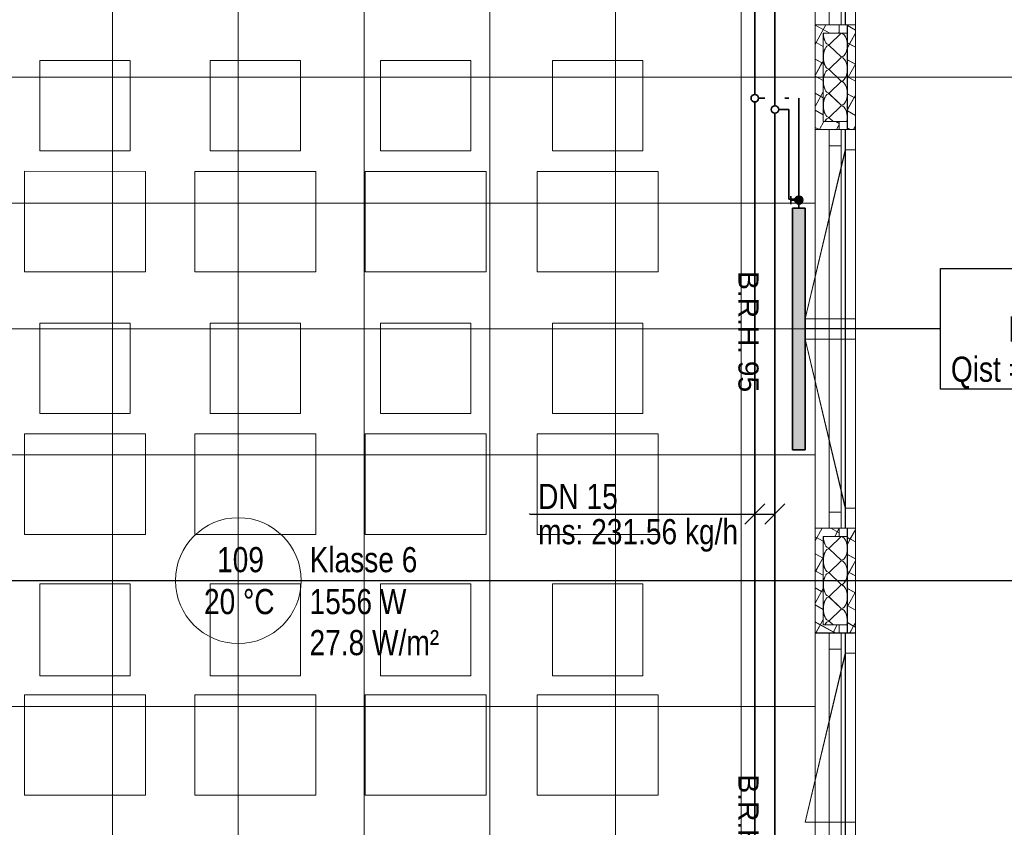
# Model space of a CAD drawing. Extents: x 229 to 926, y 37 to 878.
# Tile 150 of 162: x 591 to 689, y 541 to 621. Entities that reach past the tile are written whole.
import ezdxf
from ezdxf.lldxf.tags import DXFTag

# ---------------------------------------------------------------- set-up
doc = ezdxf.new("R2010")
doc.units = 0
doc.layers.get('0').update_dxf_attribs({"lineweight": 13})
doc.layers.add('A_BI_Aussenwand', color=5, linetype='Continuous', lineweight=18, true_color=0x0000ff, plot=False)
doc.layers.add('A_BI_Fenster', color=1, linetype='Continuous', lineweight=18, true_color=0xff0000, plot=False)
for name, color, linetype, lineweight, true_color in [('A_BI_Raum', 1, 'Continuous', 18, 0xff0000), ('H_BI_Heizkoerper', 1, 'Continuous', 35, 0xff0000), ('H_BI_Heizkoerperflaeche', 7, 'Continuous', 35, 0xffcccc), ('H_BI_Ruecklauf', 5, 'fein_strichliert', 35, 0x0000ff), ('H_BI_Vorlauf', 7, 'Continuous', 35, 0xed0e24)]:
    doc.layers.add(name, color=color, linetype=linetype, lineweight=lineweight, true_color=true_color)
for name, color, linetype, lineweight in [('Ausstattung', 7, 'Continuous', 25), ('Axen', 7, 'Continuous', 25), ('Axen-A03ENIVKI0', 7, 'Continuous', 25), ('Deckenspiegel', 7, 'Continuous', 25), ('Fenster', 7, 'Continuous', 25), ('Fenster-A03ENIVJI0', 7, 'Continuous', 25), ('Fullfläche', 7, 'Continuous', 25), ('Fullfläche-A03ENIVQI0', 7, 'Continuous', 25), ('H_BI_Heizkoerpertext', 7, 'Continuous', 25), ('Maßlinien', 7, 'Continuous', 25), ('Maßlinien-A03ENIVNI0', 7, 'Continuous', 25), ('Wände', 7, 'Continuous', 25), ('Wände-A03ENIVMI0', 7, 'Continuous', 25), ('X_BI_Text', 7, 'Continuous', 25)]:
    doc.layers.add(name, color=color, linetype=linetype, lineweight=lineweight)
doc.styles.get("Standard").update_dxf_attribs({"font": 'arial.ttf'})
tags = doc.linetypes.add('ALL_S25', pattern=[0.001, 0, -0.001]).pattern_tags.tags
tags[6:7] = [DXFTag(74, 4), DXFTag(75, 0), DXFTag(340, '0'), DXFTag(46, 1.0), DXFTag(50, 0.0), DXFTag(44, 0.0), DXFTag(45, 0.0)]
tags[4:5] = [DXFTag(74, 4), DXFTag(75, 0), DXFTag(340, '0'), DXFTag(46, 1.0), DXFTag(50, 0.0), DXFTag(44, 0.0), DXFTag(45, 0.0)]
tags = doc.linetypes.add('ALL_S25-A03ENIVOI0', pattern=[0.001, 0, -0.001]).pattern_tags.tags
tags[6:7] = [DXFTag(74, 4), DXFTag(75, 0), DXFTag(340, '0'), DXFTag(46, 1.0), DXFTag(50, 0.0), DXFTag(44, 0.0), DXFTag(45, 0.0)]
tags[4:5] = [DXFTag(74, 4), DXFTag(75, 0), DXFTag(340, '0'), DXFTag(46, 1.0), DXFTag(50, 0.0), DXFTag(44, 0.0), DXFTag(45, 0.0)]
tags = doc.linetypes.add('fein_strichliert', pattern=[4, 1, -2, 1]).pattern_tags.tags
tags[8:9] = [DXFTag(74, 4), DXFTag(75, 0), DXFTag(340, '0'), DXFTag(46, 0.0), DXFTag(50, 0.0), DXFTag(44, 0.0), DXFTag(45, 0.0)]
tags[6:7] = [DXFTag(74, 4), DXFTag(75, 0), DXFTag(340, '0'), DXFTag(46, 0.0), DXFTag(50, 0.0), DXFTag(44, 0.0), DXFTag(45, 0.0)]
tags[4:5] = [DXFTag(74, 4), DXFTag(75, 0), DXFTag(340, '0'), DXFTag(46, 0.0), DXFTag(50, 0.0), DXFTag(44, 0.0), DXFTag(45, 0.0)]
tags = doc.linetypes.add('VERDECKT2_S2', pattern=[0.0027, 0.002, -0.0007]).pattern_tags.tags
tags[6:7] = [DXFTag(74, 4), DXFTag(75, 0), DXFTag(340, '0'), DXFTag(46, 1.0), DXFTag(50, 0.0), DXFTag(44, 0.0), DXFTag(45, 0.0)]
tags[4:5] = [DXFTag(74, 4), DXFTag(75, 0), DXFTag(340, '0'), DXFTag(46, 1.0), DXFTag(50, 0.0), DXFTag(44, 0.0), DXFTag(45, 0.0)]
tags = doc.linetypes.add('VERDECKT2_S2-A03ENIVRI0', pattern=[0.0027, 0.002, -0.0007]).pattern_tags.tags
tags[6:7] = [DXFTag(74, 4), DXFTag(75, 0), DXFTag(340, '0'), DXFTag(46, 1.0), DXFTag(50, 0.0), DXFTag(44, 0.0), DXFTag(45, 0.0)]
tags[4:5] = [DXFTag(74, 4), DXFTag(75, 0), DXFTag(340, '0'), DXFTag(46, 1.0), DXFTag(50, 0.0), DXFTag(44, 0.0), DXFTag(45, 0.0)]

# ---------------------------------------------------------------- blocks, each defined once
blk = doc.blocks.new('Referenz-A03ENIVGI0', base_point=(255.728, 66.032))
at = {"layer": 'Ausstattung', "color": 0, "lineweight": -2}
for p, q in [((592.964, 608.038), (592.965, 617.013)), ((592.965, 617.013), (601.94, 617.012)), ((601.94, 617.012), (601.939, 608.037)), ((609.898, 608.036), (609.899, 617.011)), ((609.899, 617.011), (618.874, 617.01)), ((618.874, 617.01), (618.873, 608.035)), ((626.832, 608.034), (626.833, 617.009)), ((626.833, 617.009), (635.808, 617.008)), ((635.808, 617.008), (635.807, 608.033)), ((643.935, 608.032), (643.936, 617.007)), ((643.936, 617.007), (652.911, 617.006)), ((652.911, 617.006), (652.91, 608.031)), ((601.939, 608.037), (592.964, 608.038)), ((618.873, 608.035), (609.898, 608.036)), ((635.807, 608.033), (626.832, 608.034)), ((652.91, 608.031), (643.935, 608.032)), ((591.439, 596.015), (591.44, 606.006)), ((591.44, 606.006), (603.463, 606.005)), ((603.463, 606.005), (603.462, 596.014)), ((608.373, 596.013), (608.374, 606.004)), ((608.374, 606.004), (620.397, 606.003)), ((620.397, 606.003), (620.396, 596.012)), ((625.307, 596.011), (625.308, 606.002)), ((625.308, 606.002), (637.331, 606.001)), ((637.331, 606.001), (637.33, 596.01)), ((642.41, 596.009), (642.411, 606)), ((642.411, 606), (654.434, 605.999)), ((654.434, 605.999), (654.433, 596.008)), ((603.462, 596.014), (591.439, 596.015)), ((620.396, 596.012), (608.373, 596.013)), ((637.33, 596.01), (625.307, 596.011)), ((654.433, 596.008), (642.41, 596.009)), ((592.961, 581.96), (592.962, 590.935)), ((592.962, 590.935), (601.937, 590.934)), ((601.937, 590.934), (601.936, 581.959)), ((609.895, 581.958), (609.896, 590.933)), ((609.896, 590.933), (618.871, 590.932)), ((618.871, 590.932), (618.87, 581.957)), ((626.829, 581.956), (626.83, 590.931)), ((626.83, 590.931), (635.805, 590.93)), ((635.805, 590.93), (635.804, 581.955)), ((643.932, 581.954), (643.933, 590.929)), ((643.933, 590.929), (652.908, 590.928)), ((652.908, 590.928), (652.907, 581.953)), ((601.936, 581.959), (592.961, 581.96)), ((618.87, 581.957), (609.895, 581.958)), ((635.804, 581.955), (626.829, 581.956)), ((652.907, 581.953), (643.932, 581.954)), ((591.435, 569.937), (591.437, 579.928)), ((591.437, 579.928), (603.46, 579.927)), ((603.46, 579.927), (603.459, 569.936)), ((608.369, 569.935), (608.371, 579.926)), ((608.371, 579.926), (620.394, 579.925)), ((620.394, 579.925), (620.393, 569.934)), ((625.303, 569.933), (625.305, 579.924)), ((625.305, 579.924), (637.328, 579.923)), ((637.328, 579.923), (637.326, 569.932)), ((642.407, 569.931), (642.408, 579.922)), ((642.408, 579.922), (654.431, 579.921)), ((654.431, 579.921), (654.43, 569.93)), ((603.459, 569.936), (591.435, 569.937)), ((620.393, 569.934), (608.369, 569.935)), ((637.326, 569.932), (625.303, 569.933)), ((654.43, 569.93), (642.407, 569.931)), ((592.958, 555.882), (592.959, 565.026)), ((592.959, 565.026), (601.934, 565.025)), ((601.934, 565.025), (601.933, 555.881)), ((609.892, 555.88), (609.893, 565.024)), ((609.893, 565.024), (618.868, 565.023)), ((618.868, 565.023), (618.867, 555.879)), ((626.826, 555.878), (626.827, 565.022)), ((626.827, 565.022), (635.802, 565.021)), ((635.802, 565.021), (635.801, 555.877)), ((643.929, 555.876), (643.93, 565.02)), ((643.93, 565.02), (652.905, 565.019)), ((652.905, 565.019), (652.904, 555.875)), ((601.933, 555.881), (592.958, 555.882)), ((618.867, 555.879), (609.892, 555.88)), ((635.801, 555.877), (626.826, 555.878)), ((652.904, 555.875), (643.929, 555.876)), ((591.432, 544.028), (591.434, 554.019)), ((591.434, 554.019), (603.457, 554.018)), ((603.457, 554.018), (603.455, 544.027)), ((608.366, 544.026), (608.368, 554.017)), ((608.368, 554.017), (620.391, 554.016)), ((620.391, 554.016), (620.389, 544.025)), ((625.3, 544.024), (625.301, 554.015)), ((625.301, 554.015), (637.325, 554.014)), ((637.325, 554.014), (637.323, 544.023)), ((642.404, 544.022), (642.405, 554.013)), ((642.405, 554.013), (654.428, 554.012)), ((654.428, 554.012), (654.427, 544.021)), ((603.455, 544.027), (591.432, 544.028)), ((620.389, 544.025), (608.366, 544.026)), ((637.323, 544.023), (625.3, 544.024)), ((654.427, 544.021), (642.404, 544.022))]:
    blk.add_line(p, q, dxfattribs=at)
at = {"layer": 'Axen', "color": 0, "linetype": 'ALL_S25', "lineweight": -2, "ltscale": 0.13}
for p, q in [((674.036, 66.032), (674.036, 801.547)), ((735.547, 615.345), (301.702, 615.345)), ((735.547, 615.345), (301.702, 615.345)), ((735.547, 565.344), (301.692, 565.344))]:
    blk.add_line(p, q, dxfattribs=at)
at = {"layer": 'Fenster', "color": 0, "lineweight": -2}
for p, q in [((673.036, 660.145), (673.036, 620.545)), ((674.036, 620.545), (670.036, 620.545)), ((674.036, 610.145), (670.036, 610.145)), ((673.036, 610.145), (673.036, 570.544)), ((673.036, 608.145), (674.036, 608.145)), ((673.036, 591.345), (674.036, 591.345)), ((674.036, 589.345), (673.036, 589.345)), ((673.036, 572.544), (674.036, 572.544)), ((674.036, 570.544), (670.036, 570.544)), ((674.036, 560.144), (670.036, 560.144)), ((673.036, 560.144), (673.036, 520.544)), ((673.036, 558.144), (674.036, 558.144)), ((673.036, 541.344), (674.036, 541.344))]:
    blk.add_line(p, q, dxfattribs=at)
at = {"layer": 'Fenster', "color": 0, "linetype": 'VERDECKT2_S2', "lineweight": -2, "ltscale": 0.13}
for p, q in [((673.036, 608.145), (669.036, 591.345)), ((669.036, 591.345), (673.036, 591.345)), ((669.036, 589.345), (673.036, 589.345)), ((673.036, 572.544), (669.036, 589.345)), ((673.036, 558.144), (669.036, 541.344)), ((669.036, 541.344), (673.036, 541.344))]:
    blk.add_line(p, q, dxfattribs=at)
at = {"layer": 'Fullfläche', "color": 0, "lineweight": -2}
for p, q in [((670.036, 620.541), (671.483, 619.745)), ((671.093, 620.545), (670.133, 618.795)), ((672.635, 619.721), (671.435, 618.569)), ((672.435, 619.903), (672.348, 619.745)), ((673.235, 620.477), (674.036, 620.036)), ((674.036, 619.736), (673.235, 618.276)), ((670.036, 618.845), (670.129, 618.794)), ((670.129, 618.792), (670.036, 618.623)), ((670.133, 618.793), (670.835, 618.407)), ((673.235, 618.782), (674.036, 618.342)), ((671.435, 618.521), (672.635, 617.369)), ((670.036, 617.151), (670.715, 616.778)), ((670.715, 616.776), (670.036, 615.539)), ((670.836, 616.991), (670.719, 616.779)), ((670.719, 616.777), (670.836, 616.713)), ((672.635, 617.321), (671.436, 616.169)), ((673.235, 617.088), (674.036, 616.648)), ((671.436, 616.121), (672.636, 614.969)), ((674.036, 616.651), (673.322, 615.349)), ((670.036, 615.457), (670.836, 615.017)), ((672.636, 614.921), (671.436, 613.769)), ((673.236, 615.393), (673.318, 615.347)), ((673.318, 615.345), (673.236, 615.195)), ((673.322, 615.347), (674.036, 614.954)), ((670.836, 613.911), (670.036, 612.454)), ((670.036, 613.763), (670.836, 613.323)), ((671.436, 613.721), (672.636, 612.569)), ((673.236, 613.698), (673.904, 613.331)), ((673.904, 613.329), (673.236, 612.111)), ((674.036, 613.566), (673.908, 613.332)), ((673.909, 613.33), (674.036, 613.26)), ((670.036, 612.069), (670.836, 611.629)), ((672.636, 612.521), (671.436, 611.369)), ((673.236, 612.004), (674.036, 611.564)), ((670.901, 610.945), (670.462, 610.145)), ((671.436, 611.321), (671.828, 610.945)), ((672.08, 610.945), (672.436, 610.749)), ((670.036, 610.373), (670.452, 610.145)), ((672.436, 610.657), (672.155, 610.145)), ((673.236, 610.31), (673.537, 610.145)), ((674.036, 610.485), (673.85, 610.145)), ((670.726, 570.544), (670.036, 569.287)), ((671.6, 570.544), (672.435, 570.085)), ((672.421, 570.544), (671.982, 569.744)), ((674.036, 570.4), (673.534, 569.484)), ((670.036, 569.709), (670.835, 569.27)), ((672.635, 569.72), (671.435, 568.568)), ((673.235, 569.645), (673.53, 569.483)), ((673.53, 569.481), (673.235, 568.943)), ((673.535, 569.482), (674.036, 569.206)), ((670.036, 568.015), (670.835, 567.576)), ((671.435, 568.52), (672.635, 567.368)), ((673.235, 567.951), (674.036, 567.51)), ((670.835, 567.658), (670.087, 566.295)), ((672.635, 567.32), (671.436, 566.168)), ((674.036, 567.318), (673.236, 565.859)), ((670.036, 566.32), (670.083, 566.294)), ((670.084, 566.292), (670.036, 566.206)), ((670.088, 566.293), (670.836, 565.881)), ((671.436, 566.12), (672.636, 564.968)), ((673.236, 566.257), (674.036, 565.816)), ((672.636, 564.92), (671.436, 563.768)), ((670.036, 564.626), (670.669, 564.277)), ((670.67, 564.275), (670.036, 563.121)), ((670.836, 564.574), (670.673, 564.278)), ((670.674, 564.276), (670.836, 564.187)), ((673.236, 564.563), (674.036, 564.122)), ((674.036, 564.233), (673.276, 562.848)), ((670.036, 562.932), (670.836, 562.492)), ((671.436, 563.72), (672.636, 562.568)), ((672.636, 562.52), (671.436, 561.368)), ((673.236, 562.867), (673.272, 562.847)), ((673.273, 562.845), (673.236, 562.778)), ((673.277, 562.846), (674.036, 562.428)), ((670.036, 561.238), (671.842, 560.244)), ((670.836, 561.494), (670.096, 560.144)), ((671.436, 561.32), (671.828, 560.944)), ((672.229, 560.944), (671.846, 560.245)), ((673.236, 561.173), (673.858, 560.831)), ((674.036, 561.149), (673.862, 560.832)), ((671.843, 560.242), (671.789, 560.144)), ((671.847, 560.243), (672.026, 560.144)), ((673.859, 560.828), (673.484, 560.144)), ((673.863, 560.83), (674.036, 560.734))]:
    blk.add_line(p, q, dxfattribs=at)
for centre, start_param, end_param in [((671.435, 619.745), 4.712433, 6.283185), ((672.635, 618.545), 0, 3.141593), ((671.436, 617.345), 3.141593, 4.712389), ((671.436, 617.345), 4.712389, 6.283185), ((672.636, 616.145), 0, 3.141593), ((671.436, 614.945), 3.141593, 4.712389), ((671.436, 614.945), 4.712389, 6.283185), ((672.636, 613.745), 0, 3.141593), ((671.436, 612.545), 3.141593, 4.712389), ((671.436, 612.545), 4.712389, 6.283185), ((672.636, 611.345), 1.22367, 3.141593), ((671.436, 610.145), 3.141593, 3.964219), ((671.435, 569.744), 4.712433, 6.283185), ((672.635, 568.544), 0, 3.141593), ((671.436, 567.344), 3.141593, 4.712389), ((671.436, 567.344), 4.712389, 6.283185), ((672.636, 566.144), 0, 3.141593), ((671.436, 564.944), 3.141593, 4.712389), ((671.436, 564.944), 4.712389, 6.283185), ((672.636, 563.744), 0, 3.141593), ((671.436, 562.544), 3.141593, 4.712389), ((671.436, 562.544), 4.712389, 6.283185), ((672.636, 561.344), 1.223758, 3.141593), ((671.436, 560.144), 3.141593, 3.964252)]:
    blk.add_ellipse(centre, major_axis=(0, -1.176), ratio=0.5, start_param=start_param, end_param=end_param, dxfattribs=at)
at = {"layer": 'Wände', "color": 0, "lineweight": -2}
for p, q in [((674.036, 665.345), (674.036, 615.345)), ((670.036, 662.845), (670.036, 467.843)), ((673.235, 619.745), (670.835, 619.745)), ((670.835, 619.745), (670.836, 610.945)), ((672.435, 619.745), (672.435, 620.545)), ((673.236, 610.145), (673.235, 620.545)), ((674.036, 365.343), (674.036, 615.345)), ((670.836, 610.945), (673.236, 610.945)), ((672.436, 610.945), (672.436, 610.145)), ((673.235, 569.744), (670.835, 569.744)), ((670.835, 569.744), (670.836, 560.944)), ((672.435, 569.744), (672.435, 570.544)), ((673.236, 560.144), (673.235, 570.544)), ((670.836, 560.944), (673.236, 560.944)), ((672.436, 560.944), (672.436, 560.144))]:
    blk.add_line(p, q, dxfattribs=at)
at = {"layer": 'Maßlinien', "color": 0, "lineweight": -2, "char_height": 2.00002, "attachment_point": 1, "rotation": 270.00001}
for s, insert in [('{\\fArial;B.R.H.}', (664.407, 596.091)), ('{\\fArial;95}', (664.407, 587.179)), ('{\\fArial;B.R.H.}', (664.407, 546.091))]:
    blk.add_mtext(s, dxfattribs=dict(at, insert=insert))
blk = doc.blocks.new('Referenz-A03ENIVUI0', base_point=(281.599, 66.032))
at = {"layer": 'Axen-A03ENIVKI0', "color": 0, "linetype": 'ALL_S25-A03ENIVOI0', "lineweight": -2, "ltscale": 0.13}
for p, q in [((674.033, 66.032), (674.033, 801.546)), ((735.547, 615.346), (301.703, 615.346)), ((735.547, 565.346), (301.693, 565.346))]:
    blk.add_line(p, q, dxfattribs=at)
at = {"layer": 'Deckenspiegel', "color": 0, "lineweight": -2}
for p, q in [((600.183, 662.846), (600.183, 467.846)), ((612.683, 662.846), (612.683, 467.846)), ((625.183, 662.845), (625.183, 467.846)), ((637.683, 662.845), (637.683, 467.846)), ((650.183, 662.845), (650.183, 467.846)), ((662.682, 662.845), (662.683, 467.846)), ((670.032, 662.845), (670.033, 467.847)), ((670.032, 615.346), (555.333, 615.346)), ((670.032, 602.846), (555.333, 602.846)), ((670.032, 590.346), (555.333, 590.346)), ((670.032, 577.846), (555.333, 577.846)), ((670.032, 565.346), (555.333, 565.346)), ((670.032, 552.846), (555.333, 552.846))]:
    blk.add_line(p, q, dxfattribs=at)
at = {"layer": 'Fenster-A03ENIVJI0', "color": 0, "lineweight": -2}
for p, q in [((673.033, 660.146), (673.033, 620.546)), ((674.033, 620.546), (670.033, 620.546)), ((674.033, 610.146), (670.033, 610.146)), ((673.033, 610.146), (673.033, 570.546)), ((673.033, 608.146), (674.033, 608.146)), ((673.033, 591.346), (674.033, 591.346)), ((674.033, 589.346), (673.033, 589.346)), ((673.033, 572.546), (674.033, 572.546)), ((674.033, 570.546), (670.033, 570.546)), ((674.033, 560.146), (670.033, 560.146)), ((673.033, 560.146), (673.033, 520.546)), ((673.033, 558.146), (674.033, 558.146)), ((673.033, 541.346), (674.033, 541.346))]:
    blk.add_line(p, q, dxfattribs=at)
at = {"layer": 'Fenster-A03ENIVJI0', "color": 0, "linetype": 'VERDECKT2_S2-A03ENIVRI0', "lineweight": -2, "ltscale": 0.13}
for p, q in [((673.033, 608.146), (669.033, 591.346)), ((669.033, 591.346), (673.033, 591.346)), ((669.033, 589.346), (673.033, 589.346)), ((673.033, 572.546), (669.033, 589.346)), ((673.033, 558.146), (669.033, 541.346)), ((669.033, 541.346), (673.033, 541.346))]:
    blk.add_line(p, q, dxfattribs=at)
at = {"layer": 'Fullfläche-A03ENIVQI0', "color": 0, "lineweight": -2}
for p, q in [((670.033, 620.542), (671.48, 619.746)), ((671.089, 620.546), (670.129, 618.797)), ((672.632, 619.722), (671.432, 618.57)), ((672.432, 619.904), (672.345, 619.746)), ((673.232, 620.478), (674.033, 620.037)), ((674.033, 619.737), (673.232, 618.277)), ((670.033, 618.846), (670.125, 618.796)), ((670.126, 618.794), (670.033, 618.624)), ((670.13, 618.795), (670.832, 618.408)), ((673.232, 618.784), (674.033, 618.343)), ((671.432, 618.522), (672.632, 617.37)), ((670.033, 617.152), (670.711, 616.779)), ((670.712, 616.777), (670.033, 615.54)), ((670.832, 616.993), (670.715, 616.78)), ((670.716, 616.778), (670.832, 616.714)), ((672.632, 617.322), (671.432, 616.17)), ((673.232, 617.09), (674.033, 616.649)), ((671.432, 616.122), (672.632, 614.97)), ((674.033, 616.652), (673.318, 615.35)), ((670.033, 615.458), (670.832, 615.019)), ((672.632, 614.922), (671.433, 613.77)), ((673.232, 615.394), (673.314, 615.349)), ((673.315, 615.347), (673.232, 615.197)), ((673.319, 615.348), (674.033, 614.955)), ((670.833, 613.912), (670.033, 612.455)), ((670.033, 613.764), (670.833, 613.325)), ((671.433, 613.722), (672.633, 612.57)), ((673.232, 613.7), (673.9, 613.332)), ((673.901, 613.33), (673.233, 612.113)), ((674.033, 613.568), (673.904, 613.334)), ((673.905, 613.331), (674.033, 613.261)), ((670.033, 612.07), (670.833, 611.63)), ((672.633, 612.522), (671.433, 611.37)), ((673.233, 612.006), (674.033, 611.565)), ((670.898, 610.946), (670.459, 610.146)), ((671.433, 611.322), (671.825, 610.946)), ((672.077, 610.946), (672.433, 610.75)), ((670.033, 610.375), (670.448, 610.146)), ((672.433, 610.659), (672.152, 610.146)), ((673.233, 610.312), (673.534, 610.146)), ((674.033, 610.486), (673.847, 610.146)), ((670.723, 570.546), (670.033, 569.289)), ((671.597, 570.546), (672.432, 570.087)), ((672.418, 570.546), (671.979, 569.746)), ((674.033, 570.401), (673.531, 569.486)), ((670.033, 569.711), (670.832, 569.272)), ((672.632, 569.722), (671.432, 568.57)), ((673.232, 569.647), (673.526, 569.485)), ((673.527, 569.483), (673.232, 568.945)), ((673.531, 569.484), (674.033, 569.208)), ((670.033, 568.017), (670.832, 567.578)), ((671.432, 568.522), (672.632, 567.37)), ((673.232, 567.953), (674.033, 567.512)), ((670.832, 567.66), (670.084, 566.297)), ((672.632, 567.322), (671.432, 566.17)), ((674.033, 567.32), (673.232, 565.861)), ((670.033, 566.321), (670.08, 566.296)), ((670.08, 566.294), (670.033, 566.207)), ((670.084, 566.295), (670.832, 565.883)), ((671.432, 566.122), (672.632, 564.97)), ((673.232, 566.259), (674.033, 565.818)), ((672.632, 564.922), (671.433, 563.77)), ((670.033, 564.628), (670.666, 564.279)), ((670.667, 564.277), (670.033, 563.123)), ((670.832, 564.576), (670.67, 564.28)), ((670.671, 564.278), (670.833, 564.189)), ((673.232, 564.565), (674.033, 564.124)), ((674.033, 564.235), (673.273, 562.85)), ((670.033, 562.934), (670.833, 562.494)), ((671.433, 563.722), (672.633, 562.57)), ((672.633, 562.522), (671.433, 561.37)), ((673.233, 562.869), (673.269, 562.849)), ((673.269, 562.847), (673.233, 562.78)), ((673.273, 562.848), (674.033, 562.43)), ((670.033, 561.24), (671.838, 560.246)), ((670.833, 561.496), (670.092, 560.146)), ((671.433, 561.322), (671.825, 560.946)), ((672.226, 560.946), (671.843, 560.247)), ((673.233, 561.175), (673.855, 560.833)), ((674.033, 561.151), (673.859, 560.834)), ((671.839, 560.244), (671.785, 560.146)), ((671.843, 560.245), (672.023, 560.146)), ((673.856, 560.831), (673.48, 560.146)), ((673.86, 560.832), (674.033, 560.736))]:
    blk.add_line(p, q, dxfattribs=at)
for centre, start_param, end_param in [((671.432, 619.746), 4.712433, 6.283185), ((672.632, 618.546), 0, 3.141593), ((671.432, 617.346), 3.141593, 4.712389), ((671.432, 617.346), 4.712389, 6.283185), ((672.632, 616.146), 0, 3.141593), ((671.432, 614.946), 3.141593, 4.712389), ((671.432, 614.946), 4.712389, 6.283185), ((672.633, 613.746), 0, 3.141593), ((671.433, 612.546), 3.141593, 4.712389), ((671.433, 612.546), 4.712389, 6.283185), ((672.633, 611.346), 1.22367, 3.141593), ((671.433, 610.146), 3.141593, 3.964219), ((671.432, 569.746), 4.712433, 6.283185), ((672.632, 568.546), 0, 3.141593), ((671.432, 567.346), 3.141593, 4.712389), ((671.432, 567.346), 4.712389, 6.283185), ((672.632, 566.146), 0, 3.141593), ((671.432, 564.946), 3.141593, 4.712389), ((671.432, 564.946), 4.712389, 6.283185), ((672.633, 563.746), 0, 3.141593), ((671.433, 562.546), 3.141593, 4.712389), ((671.433, 562.546), 4.712389, 6.283185), ((672.633, 561.346), 1.223758, 3.141593), ((671.433, 560.146), 3.141593, 3.964252)]:
    blk.add_ellipse(centre, major_axis=(0, -1.176), ratio=0.5, start_param=start_param, end_param=end_param, dxfattribs=at)
at = {"layer": 'Wände-A03ENIVMI0', "color": 0, "lineweight": -2}
for p, q in [((674.033, 665.346), (674.033, 615.346)), ((670.033, 662.846), (670.033, 467.847)), ((673.232, 619.746), (670.832, 619.746)), ((670.832, 619.746), (670.833, 610.946)), ((672.432, 619.746), (672.432, 620.546)), ((673.233, 610.146), (673.232, 620.546)), ((674.033, 365.347), (674.033, 615.346)), ((670.833, 610.946), (673.233, 610.946)), ((672.433, 610.946), (672.433, 610.146)), ((673.232, 569.746), (670.832, 569.746)), ((670.832, 569.746), (670.833, 560.946)), ((672.432, 569.746), (672.432, 570.546)), ((673.233, 560.146), (673.232, 570.546)), ((670.833, 560.946), (673.233, 560.946)), ((672.433, 560.946), (672.433, 560.146))]:
    blk.add_line(p, q, dxfattribs=at)
at = {"layer": 'Maßlinien-A03ENIVNI0', "color": 0, "lineweight": -2, "char_height": 2, "attachment_point": 1, "rotation": 270.00001}
for s, insert in [('{\\fArial;B.R.H.}', (664.404, 596.093)), ('{\\fArial;95}', (664.404, 587.181)), ('{\\fArial;B.R.H.}', (664.404, 546.093))]:
    blk.add_mtext(s, dxfattribs=dict(at, insert=insert))
blk = doc.blocks.new('Wand-A03ENIWEI0', base_point=(670.035, 462.851))
at = {"color": 0, "linetype": 'ByBlock', "lineweight": -2, "ltscale": 0.18}
for p, q in [((670.035, 620.551), (670.035, 610.151)), ((674.034, 620.551), (674.034, 610.151)), ((670.035, 570.551), (670.035, 560.151)), ((674.034, 570.551), (674.034, 560.151))]:
    blk.add_line(p, q, dxfattribs=at)
blk = doc.blocks.new('Fenster-A03ENIWGI0', base_point=(670.035, 620.551))
at = {"color": 0, "linetype": 'ByBlock', "lineweight": -2, "ltscale": 0.18}
for p, q in [((670.035, 660.151), (670.035, 620.551)), ((670.035, 660.151), (674.034, 660.151)), ((671.434, 660.151), (671.434, 620.551)), ((672.634, 660.151), (672.634, 620.551)), ((674.034, 660.151), (674.034, 620.551)), ((671.434, 658.551), (672.634, 658.551)), ((671.434, 622.151), (672.634, 622.151)), ((670.035, 620.551), (674.034, 620.551))]:
    blk.add_line(p, q, dxfattribs=at)
at = {"color": 0, "linetype": 'fein_strichliert', "lineweight": -2, "ltscale": 0.18}
blk.add_line((671.434, 620.551), (672.634, 620.551), dxfattribs=at)
blk = doc.blocks.new('Fenster-A03ENIWII0', base_point=(670.035, 570.551))
at = {"color": 0, "linetype": 'ByBlock', "lineweight": -2, "ltscale": 0.18}
for p, q in [((670.035, 610.151), (670.035, 570.551)), ((670.035, 610.151), (674.034, 610.151)), ((671.434, 610.151), (671.434, 570.551)), ((672.634, 610.151), (672.634, 570.551)), ((674.034, 610.151), (674.034, 570.551)), ((671.434, 608.551), (672.634, 608.551)), ((671.434, 572.151), (672.634, 572.151)), ((670.035, 570.551), (674.034, 570.551))]:
    blk.add_line(p, q, dxfattribs=at)
at = {"color": 0, "linetype": 'fein_strichliert', "lineweight": -2, "ltscale": 0.18}
blk.add_line((671.434, 570.551), (672.634, 570.551), dxfattribs=at)
blk = doc.blocks.new('Fenster-A03ENIWKI0', base_point=(670.035, 520.551))
at = {"color": 0, "linetype": 'ByBlock', "lineweight": -2, "ltscale": 0.18}
for p, q in [((670.035, 560.151), (670.035, 520.551)), ((670.035, 560.151), (674.034, 560.151)), ((671.434, 560.151), (671.434, 520.551)), ((672.634, 560.151), (672.634, 520.551)), ((674.034, 560.151), (674.034, 520.551)), ((671.434, 558.551), (672.634, 558.551)), ((671.434, 522.151), (672.634, 522.151)), ((670.035, 520.551), (674.034, 520.551))]:
    blk.add_line(p, q, dxfattribs=at)
at = {"color": 0, "linetype": 'fein_strichliert', "lineweight": -2, "ltscale": 0.18}
blk.add_line((671.434, 520.551), (672.634, 520.551), dxfattribs=at)
blk = doc.blocks.new('Klasse 6-A03ENIX0I0', base_point=(605.131, 557.796))
at = {"color": 0, "linetype": 'ByBlock', "lineweight": -2, "ltscale": 0.18}
blk.add_line((606.435, 565.35), (618.935, 565.35), dxfattribs=at)
blk.add_circle((612.685, 565.35), 6.25, dxfattribs=at)
at = {"color": 0, "linetype": 'ByBlock', "lineweight": -2, "ltscale": 0.18, "char_height": 2.5, "attachment_point": 1}
for s, insert in [('{\\W0.8;\\fArial;Klasse 6}', (619.768, 568.683)), ('{\\W0.8;\\fArial;109}', (610.571, 568.683)), ('{\\W0.8;\\fArial;20 °C}', (609.271, 564.517)), ('{\\W0.8;\\fArial;1556 W}', (619.768, 564.517)), ('{\\W0.8;\\fArial;27.8 W/m²}', (619.768, 560.442))]:
    blk.add_mtext(s, dxfattribs=dict(at, insert=insert))
blk = doc.blocks.new('Heizkörper-A03ENJ0CI0', base_point=(667.615, 578.351))
at = {"color": 0, "linetype": 'ByBlock', "lineweight": -2, "ltscale": 0.35}
for p, q in [((667.795, 578.351), (667.795, 602.351)), ((667.795, 602.351), (669.035, 602.351)), ((669.035, 602.351), (669.035, 578.351)), ((669.035, 578.351), (667.795, 578.351))]:
    blk.add_line(p, q, dxfattribs=at)
at = {"layer": 'H_BI_Heizkoerperflaeche', "linetype": 'ByBlock', "lineweight": -2, "ltscale": 0.35}
blk.add_solid([(669.035, 578.351), (667.795, 578.351), (669.035, 602.351), (667.795, 602.351)], dxfattribs=at)
at = {"layer": 'H_BI_Ruecklauf', "linetype": 'fein_strichliert', "lineweight": -2, "ltscale": 0.35}
blk.add_line((668.415, 602.351), (668.415, 603.251), dxfattribs=at)
blk.add_circle((668.415, 603.251), 0.1, dxfattribs=at)
at = {"layer": 'H_BI_Vorlauf', "linetype": 'ByBlock', "lineweight": -2, "ltscale": 0.35}
for p, q in [((667.615, 602.751), (667.615, 603.551)), ((668.015, 603.151), (667.615, 603.151)), ((668.415, 602.351), (668.415, 603.951))]:
    blk.add_line(p, q, dxfattribs=at)
for radius in [0.4, 0.3, 0.2, 0.1]:
    blk.add_circle((668.415, 603.151), radius, dxfattribs=at)
blk = doc.blocks.new('Bauteilbeschriftung-A03ENJ0EI0', base_point=(669.035, 584.351))
at = {"color": 0, "lineweight": -2}
for p, q in [((682.485, 596.351), (721.13, 596.351)), ((682.485, 584.351), (682.485, 596.351)), ((721.13, 596.351), (721.13, 584.351)), ((721.13, 584.351), (682.485, 584.351))]:
    blk.add_line(p, q, dxfattribs=at)
at = {"color": 0, "linetype": 'ByBlock', "lineweight": -2, "ltscale": 0.25}
blk.add_line((682.485, 590.351), (669.035, 590.351), dxfattribs=at)
at = {"color": 0, "linetype": 'ByBlock', "lineweight": -2, "ltscale": 0.25, "char_height": 2.5, "attachment_point": 1}
for s, insert in [('{\\W0.8;\\fArial;Flächenheizkörper}', (690.409, 595.601)), ('{\\W0.8;\\fArial;L: 1200 H: 500 T: 62}', (689.251, 591.601)), ('{\\W0.8;\\fArial;Qist =778 Watt  ms: 25.1 kg/h}', (683.529, 587.601))]:
    blk.add_mtext(s, dxfattribs=dict(at, insert=insert))
blk = doc.blocks.new('Mapress Edelstahl Rohr 14401-A03ENJ0UI0', base_point=(666.409, 603.243))
at = {"color": 0, "linetype": 'ByBlock', "lineweight": -2, "ltscale": 0.35}
for p, q in [((667.42, 612.147), (666.409, 612.147)), ((667.42, 603.243), (667.42, 612.147)), ((668.415, 603.243), (667.42, 603.243)), ((668.415, 603.251), (668.415, 603.243))]:
    blk.add_line(p, q, dxfattribs=at)
blk = doc.blocks.new('Mapress Edelstahl Rohr 14401-A03ENJ16I0', base_point=(664.409, 603.951))
at = {"color": 0, "linetype": 'ByBlock', "lineweight": -2, "ltscale": 0.35}
for p, q in [((665.034, 613.271), (664.409, 613.271)), ((667.415, 613.271), (667.034, 613.271)), ((668.415, 603.951), (668.415, 613.271)), ((668.415, 613.271), (668.42, 613.271))]:
    blk.add_line(p, q, dxfattribs=at)
blk = doc.blocks.new('Mapress Edelstahl Rohr 14401-A03ENJ2QI0', base_point=(666.034, 512.522))
at = {"color": 0, "linetype": 'ByBlock', "lineweight": -2, "ltscale": 0.35}
blk.add_line((666.034, 512.522), (666.034, 611.772), dxfattribs=at)
blk = doc.blocks.new('Bauteilbeschriftung-A03ENJ2SI0', base_point=(641.648, 568.962))
at = {"color": 0, "linetype": 'ByBlock', "lineweight": -2, "ltscale": 0.25}
for p, q in [((665.034, 572.962), (663.034, 570.962)), ((667.034, 572.962), (665.034, 570.962)), ((641.658, 571.962), (666.034, 571.962))]:
    blk.add_line(p, q, dxfattribs=at)
at = {"color": 0, "lineweight": 18}
blk.add_line((641.658, 571.962), (663.243, 571.962), dxfattribs=at)
at = {"color": 0, "lineweight": -2}
blk.add_circle((641.658, 571.962), 0.01, dxfattribs=at)
at = {"color": 0, "linetype": 'ByBlock', "lineweight": -2, "ltscale": 0.25, "char_height": 2.5, "attachment_point": 1}
for s, insert in [('{\\W0.8;\\fArial;DN 15}', (642.491, 574.962)), ('{\\W0.8;\\fArial;ms: 231.56 kg/h}', (642.491, 571.462))]:
    blk.add_mtext(s, dxfattribs=dict(at, insert=insert))
blk = doc.blocks.new('Mapress Edelstahl Rohr 14401-A03ENJ30I0', base_point=(664.034, 513.646))
at = {"color": 0, "linetype": 'ByBlock', "lineweight": -2, "ltscale": 0.35}
blk.add_line((664.034, 513.646), (664.034, 612.896), dxfattribs=at)
blk = doc.blocks.new('T-Stück-A03ENJ3II0', base_point=(665.659, 611.772))
at = {"color": 0, "linetype": 'Continuous', "lineweight": -2, "ltscale": 0.35}
blk.add_circle((666.034, 612.147), 0.375, dxfattribs=at)
blk = doc.blocks.new('T-Stück-A03ENJ3KI0', base_point=(663.659, 612.896))
at = {"color": 0, "lineweight": -2}
blk.add_circle((664.034, 613.271), 0.375, dxfattribs=at)
blk = doc.blocks.new('Mapress Edelstahl Rohr 14401-A03ENJ3OI0', base_point=(666.034, 612.522))
at = {"color": 0, "linetype": 'ByBlock', "lineweight": -2, "ltscale": 0.35}
blk.add_line((666.034, 612.522), (666.034, 671.455), dxfattribs=at)
blk = doc.blocks.new('Mapress Edelstahl Rohr 14401-A03ENJ3YI0', base_point=(664.034, 613.646))
at = {"color": 0, "linetype": 'ByBlock', "lineweight": -2, "ltscale": 0.35}
blk.add_line((664.034, 613.646), (664.034, 669.455), dxfattribs=at)

msp = doc.modelspace()

# ---------------------------------------------------------------- block references
at = {"color": 251, "lineweight": 13, "ltscale": 0.13, "true_color": 0x606060}
for name, p in [('Referenz-A03ENIVGI0', (255.728, 66.032)), ('Referenz-A03ENIVUI0', (281.599, 66.032))]:
    msp.add_blockref(name, p, dxfattribs=at)
at = {"layer": 'A_BI_Aussenwand', "ltscale": 0.18}
msp.add_blockref('Wand-A03ENIWEI0', (670.035, 462.851), dxfattribs=at)
at = {"layer": 'A_BI_Fenster', "ltscale": 0.18}
for name, p in [('Fenster-A03ENIWGI0', (670.035, 620.551)), ('Fenster-A03ENIWII0', (670.035, 570.551)), ('Fenster-A03ENIWKI0', (670.035, 520.551))]:
    msp.add_blockref(name, p, dxfattribs=at)
at = {"layer": 'A_BI_Raum', "ltscale": 0.18}
msp.add_blockref('Klasse 6-A03ENIX0I0', (605.131, 557.796), dxfattribs=at)
at = {"layer": 'H_BI_Heizkoerper', "ltscale": 0.35}
msp.add_blockref('Heizkörper-A03ENJ0CI0', (667.615, 578.351), dxfattribs=at)
at = {"layer": 'H_BI_Heizkoerpertext', "ltscale": 0.25}
msp.add_blockref('Bauteilbeschriftung-A03ENJ0EI0', (669.035, 584.351), dxfattribs=at)
at = {"layer": 'H_BI_Ruecklauf', "ltscale": 0.35}
for name, p in [('Mapress Edelstahl Rohr 14401-A03ENJ3OI0', (666.034, 612.522)), ('T-Stück-A03ENJ3II0', (665.659, 611.772)), ('Mapress Edelstahl Rohr 14401-A03ENJ0UI0', (666.409, 603.243)), ('Mapress Edelstahl Rohr 14401-A03ENJ2QI0', (666.034, 512.522))]:
    msp.add_blockref(name, p, dxfattribs=at)
at = {"layer": 'H_BI_Vorlauf', "ltscale": 0.35}
for name, p in [('Mapress Edelstahl Rohr 14401-A03ENJ3YI0', (664.034, 613.646)), ('T-Stück-A03ENJ3KI0', (663.659, 612.896)), ('Mapress Edelstahl Rohr 14401-A03ENJ30I0', (664.034, 513.646)), ('Mapress Edelstahl Rohr 14401-A03ENJ16I0', (664.409, 603.951))]:
    msp.add_blockref(name, p, dxfattribs=at)
at = {"layer": 'X_BI_Text', "ltscale": 0.25}
msp.add_blockref('Bauteilbeschriftung-A03ENJ2SI0', (641.648, 568.962), dxfattribs=at)

doc.saveas('drawing.dxf')
